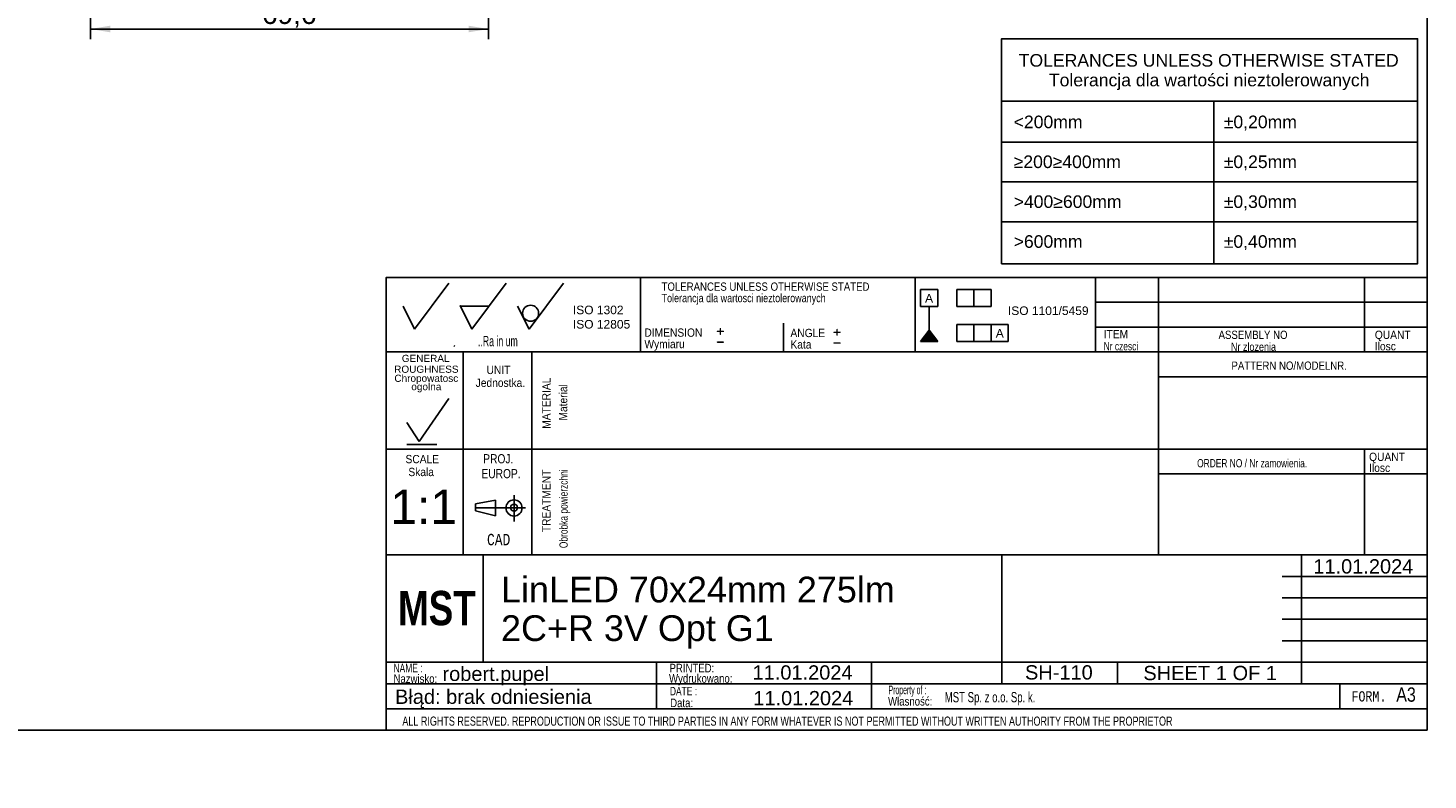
# Model space of a CAD drawing. Header units: millimetres. Extents: x 16 to 406, y 5 to 285.
# Tile 2 of 7: x 161 to 406, y 5 to 136. Entities that reach past the tile are written whole.
import ezdxf
from ezdxf.entities.mleader import LeaderData, LeaderLine
from ezdxf.enums import TextEntityAlignment as Align
from ezdxf.lldxf.tags import DXFTag
from ezdxf.math import Vec2, Vec3

# ---------------------------------------------------------------- set-up
doc = ezdxf.new("R2010")
doc.units = ezdxf.units.MM
doc.layers.add('10', color=7, linetype='Continuous')
doc.layers.add('Default', color=7, linetype='Continuous')
doc.styles.add('SEACAD_Arial', font='arial.ttf')
doc.styles.add('SEACAD_Lucida_Console', font='lucon.TTF', dxfattribs={"width": 0.8})
tags = doc.linetypes.add('CENTER2', pattern=[28.575, 19.05, -3.175, 3.175, -3.175]).pattern_tags.tags
tags[10:11] = [DXFTag(74, 4), DXFTag(75, 0), DXFTag(340, '0'), DXFTag(46, 0.0), DXFTag(50, 0.0), DXFTag(44, 0.0), DXFTag(45, 0.0)]
tags[8:9] = [DXFTag(74, 4), DXFTag(75, 0), DXFTag(340, '0'), DXFTag(46, 0.0), DXFTag(50, 0.0), DXFTag(44, 0.0), DXFTag(45, 0.0)]
tags[6:7] = [DXFTag(74, 4), DXFTag(75, 0), DXFTag(340, '0'), DXFTag(46, 0.0), DXFTag(50, 0.0), DXFTag(44, 0.0), DXFTag(45, 0.0)]
tags[4:5] = [DXFTag(74, 4), DXFTag(75, 0), DXFTag(340, '0'), DXFTag(46, 0.0), DXFTag(50, 0.0), DXFTag(44, 0.0), DXFTag(45, 0.0)]
doc.dimstyles.new('ISO', dxfattribs={"dimtxt": 3.5, "dimasz": 3.5, "dimexe": 1.75, "dimexo": 0, "dimgap": 0.875, "dimtad": 1, "dimtxsty": 'SEACAD_Arial', "dimblk1": '_SE_FILLED', "dimblk2": '_SE_FILLED', "dimsah": 1, "dimcen": 1.75, "dimadec": 0, "dimazin": 0, "dimtfac": 0.5, "dimtdec": 3, "dimtmove": 1, "dimatfit": 3, "dimfxl": 1, "dimtolj": 1, "dimarcsym": 0})

# ---------------------------------------------------------------- blocks, each defined once
blk = doc.blocks.new('SE')
at = {"layer": 'Default', "color": 7, "linetype": 'Continuous'}
for p, q in [((331.25, 123.52), (403.96, 123.52)), ((368.33, 123.52), (368.33, 116.38)), ((331.25, 116.38), (403.96, 116.38)), ((368.33, 116.38), (368.33, 109.41)), ((331.25, 109.41), (403.96, 109.41)), ((368.33, 109.41), (368.33, 102.44)), ((331.25, 102.44), (403.96, 102.44)), ((368.33, 102.44), (368.33, 95.12))]:
    blk.add_line(p, q, dxfattribs=at)
blk.add_lwpolyline([(331.25, 95.12), (331.25, 134.46), (403.96, 134.46), (403.96, 95.12), (331.25, 95.12)], dxfattribs=at)
at = {"layer": 'Default', "color": 7, "linetype": 'Continuous', "style": 'SEACAD_Arial'}
for s, p in [('TOLERANCES UNLESS OTHERWISE STATED', (334.25, 131.77)), ('Tolerancja dla wartości nieztolerowanych', (339.53, 128.33)), ('<200mm', (333.37, 121.01)), ('±0,20mm', (370.09, 121.01)), ('≥200≥400mm', (333.37, 114.04)), ('±0,25mm', (370.09, 114.04)), ('>400≥600mm', (333.37, 107.07)), ('±0,30mm', (370.09, 107.07)), ('>600mm', (333.37, 100.1)), ('±0,40mm', (370.09, 100.1))]:
    blk.add_text(s, height=2.2, dxfattribs=at).set_placement(p, align=Align.TOP_LEFT)
blk = doc.blocks.new('DMBLK184')
at = {"layer": 'Default', "linetype": 'Continuous'}
for points in [[(175.48, 135.57), (175.48, 136.73), (171.98, 136.15)], [(238.08, 135.57), (241.58, 136.15), (238.08, 136.73)]]:
    blk.add_hatch(color=7, dxfattribs=at).paths.add_polyline_path(points)
at = {"layer": 'Default', "color": 7, "linetype": 'Continuous'}
for p, q in [((171.98, 167.96), (171.98, 134.4)), ((241.58, 167.96), (241.58, 134.4)), ((171.98, 136.15), (241.58, 136.15))]:
    blk.add_line(p, q, dxfattribs=at)
at = {"layer": 'Default', "color": 7, "linetype": 'Continuous', "style": 'SEACAD_Arial'}
blk.add_text('69,6', height=3.5, dxfattribs=at).set_placement((201.99, 140.53), align=Align.TOP_LEFT)
blk = doc.blocks.new('_SE_FILLED')
at = {"color": 0}
blk.add_line((0, 0), (-1, 0), dxfattribs=at)
blk.add_solid([(0, 0), (-1, -0.1665), (-1, 0.1665), (0, 0)], dxfattribs=at)
blk = doc.blocks.new('SEANNOT_GROUP5')
at = {"layer": 'Default', "color": 7, "linetype": 'Continuous', "style": 'SEACAD_Arial'}
for s, p in [('LinLED 70x24mm 275lm', (243.76, 40.41)), ('2C+R 3V Opt G1', (243.76, 33.66))]:
    blk.add_text(s, height=4.5, dxfattribs=at).set_placement(p, align=Align.TOP_LEFT)
blk = doc.blocks.new('SEANNOT_GROUP6')
at = {"layer": 'Default', "color": 7, "linetype": 'Continuous', "style": 'SEACAD_Arial'}
blk.add_text('robert.pupel', height=2.5, dxfattribs=at).set_placement((233.53, 24.68), align=Align.TOP_LEFT)
blk = doc.blocks.new('SEANNOT_GROUP7')
at = {"layer": 'Default', "color": 7, "linetype": 'Continuous', "style": 'SEACAD_Arial'}
blk.add_text('SH-110', height=2.5, dxfattribs=at).set_placement((335.35, 24.93), align=Align.TOP_LEFT)
blk = doc.blocks.new('SEANNOT_GROUP8')
at = {"layer": 'Default', "color": 7, "linetype": 'Continuous', "style": 'SEACAD_Arial'}
blk.add_text('11.01.2024', height=2.5, dxfattribs=at).set_placement((287.86, 20.42), align=Align.TOP_LEFT)
blk = doc.blocks.new('SEANNOT_GROUP9')
at = {"layer": 'Default', "color": 7, "linetype": 'Continuous', "style": 'SEACAD_Arial'}
blk.add_text('1:1', height=6, dxfattribs=at).set_placement((224.43, 55.64), align=Align.TOP_LEFT)
blk = doc.blocks.new('_Dot')
at = {"color": 0, "linetype": 'ByBlock', "lineweight": -2}
blk.add_line((-0.5, 0), (-1, 0), dxfattribs=at)
at = {"color": 0, "linetype": 'ByBlock', "const_width": 0.5}
blk.add_lwpolyline([(-0.25, 0, 1), (0.25, 0, 1)], format="xyb", close=True, dxfattribs=at)
blk = doc.blocks.new('SEANNOT_GROUP11')
at = {"layer": 'Default', "color": 7, "linetype": 'Continuous', "style": 'SEACAD_Arial'}
blk.add_text('11.01.2024', height=2.5, dxfattribs=at).set_placement((287.73, 24.91), align=Align.TOP_LEFT)
blk = doc.blocks.new('SEANNOT_GROUP12')
at = {"layer": 'Default', "color": 7, "linetype": 'Continuous', "style": 'SEACAD_Arial'}
for s, p in [('SHEET ', (356.04, 24.82)), ('1', (368.7, 24.82)), (' OF ', (370.66, 24.82)), ('1', (377.45, 24.82))]:
    blk.add_text(s, height=2.5, dxfattribs=at).set_placement(p, align=Align.TOP_LEFT)
blk = doc.blocks.new('SEANNOT_GROUP13')
at = {"layer": 'Default', "color": 7, "linetype": 'Continuous', "style": 'SEACAD_Arial'}
blk.add_text('11.01.2024', height=2.5, dxfattribs=at).set_placement((385.75, 43.46), align=Align.TOP_LEFT)

msp = doc.modelspace()

# ---------------------------------------------------------------- hatches: boundary and pattern name
at = {"layer": 'Default', "linetype": 'Continuous'}
msp.add_hatch(color=7, dxfattribs=at).paths.add_polyline_path([(318.589, 83.506), (317.089, 81.521), (320.089, 81.521)])

# ---------------------------------------------------------------- linework, layer by layer
at = {"layer": '10', "color": 7, "linetype": 'Continuous'}
for p, q in [((228.666, 83.702), (234.666, 91.702)), ((238.666, 83.702), (244.666, 91.702)), ((248.666, 83.702), (254.666, 91.702)), ((268.166, 92.702), (268.166, 79.702)), ((316.166, 92.702), (316.166, 79.702)), ((347.666, 92.702), (347.666, 79.702)), ((358.666, 92.702), (358.666, 44.202)), ((394.666, 92.702), (394.666, 79.702)), ((405.666, 88.369), (347.666, 88.369)), ((226.666, 87.702), (228.666, 83.702)), ((236.666, 87.702), (241.666, 87.702)), ((236.666, 87.702), (238.666, 83.702)), ((246.666, 87.702), (248.666, 83.702)), ((293.166, 84.702), (293.166, 79.702)), ((405.666, 84.036), (347.666, 84.036)), ((235.541, 80.629), (235.717, 80.835)), ((405.666, 79.702), (223.666, 79.702)), ((237.166, 79.702), (237.166, 44.202)), ((237.166, 79.702), (237.166, 45.702)), ((249.166, 79.702), (249.166, 44.202)), ((405.666, 75.369), (358.666, 75.369)), ((229.469, 64.067), (234.668, 71.572)), ((227.327, 67.349), (229.469, 64.067)), ((405.666, 62.702), (223.666, 62.702)), ((227.327, 63.528), (232.526, 63.528)), ((394.666, 62.702), (394.666, 44.202)), ((405.666, 58.369), (358.666, 58.369)), ((246.041, 54.678), (246.041, 50.07)), ((246.041, 54.678), (246.041, 50.07)), ((239.312, 53.117), (242.798, 53.809)), ((239.312, 51.925), (239.312, 53.117)), ((242.798, 51.041), (239.312, 51.925)), ((242.798, 53.809), (242.798, 51.041)), ((331.291, 44.202), (223.666, 44.202)), ((331.166, 44.202), (223.666, 44.202)), ((240.666, 25.452), (240.666, 44.202)), ((380.291, 44.202), (405.791, 44.202)), ((383.666, 21.702), (383.666, 44.202)), ((380.291, 40.452), (405.791, 40.452)), ((380.291, 36.702), (405.791, 36.702)), ((380.291, 32.952), (405.791, 32.952)), ((380.291, 29.202), (405.791, 29.202)), ((223.666, 25.452), (405.791, 25.452)), ((270.926, 25.414), (270.926, 17.289)), ((308.524, 25.452), (308.524, 17.327)), ((351.541, 25.452), (351.541, 21.702)), ((223.666, 21.702), (380.291, 21.702)), ((390.354, 21.702), (390.354, 17.327)), ((223.666, 17.327), (405.666, 17.327))]:
    msp.add_line(p, q, dxfattribs=at)
at = {"layer": '10', "color": 7, "linetype": 'CENTER2'}
msp.add_line((239.312, 52.425), (248.028, 52.425), dxfattribs=at)
at = {"layer": '10', "color": 7, "linetype": 'Continuous'}
for points in [[(405.666, 13.577), (405.666, 284.577), (15.666, 284.577), (15.666, 13.577), (405.666, 13.577)], [(405.666, 13.577), (405.666, 92.702), (223.666, 92.702), (223.666, 13.577), (405.666, 13.577)], [(331.291, 44.202), (331.291, 21.702), (405.666, 21.702), (405.666, 44.202), (331.291, 44.202)]]:
    msp.add_lwpolyline(points, dxfattribs=at)
for centre, radius in [((248.939, 86.457), 1.402), ((246.041, 52.425), 1.415), ((246.041, 52.484), 0.607)]:
    msp.add_circle(centre, radius, dxfattribs=at)
msp.add_point((236.666, 87.702), dxfattribs=at)
at = {"layer": 'Default', "color": 7, "linetype": 'Continuous'}
for p, q in [((317.089, 87.611), (317.089, 90.611)), ((317.089, 90.611), (320.089, 90.611)), ((320.089, 90.611), (320.089, 87.611)), ((323.424, 87.611), (323.424, 90.611)), ((323.424, 90.611), (329.424, 90.611)), ((326.424, 90.611), (326.424, 87.611)), ((329.424, 90.611), (329.424, 87.611)), ((320.089, 87.611), (317.089, 87.611)), ((318.589, 83.506), (318.589, 87.611)), ((329.424, 87.611), (323.424, 87.611)), ((317.089, 81.521), (318.589, 83.506)), ((318.589, 83.506), (320.089, 81.521)), ((323.424, 81.521), (323.424, 84.521)), ((323.424, 84.521), (332.424, 84.521)), ((326.424, 84.521), (326.424, 81.521)), ((329.424, 81.521), (329.424, 84.521)), ((332.424, 84.521), (332.424, 81.521)), ((320.089, 81.521), (317.089, 81.521)), ((332.424, 81.521), (323.424, 81.521))]:
    msp.add_line(p, q, dxfattribs=at)

# ---------------------------------------------------------------- block references
at = {"layer": 'Default'}
for name in ['SE', 'SEANNOT_GROUP9', 'SEANNOT_GROUP13', 'SEANNOT_GROUP5', 'SEANNOT_GROUP6', 'SEANNOT_GROUP11', 'SEANNOT_GROUP7', 'SEANNOT_GROUP12', 'SEANNOT_GROUP8']:
    msp.add_blockref(name, (0, 0), dxfattribs=at)

# ---------------------------------------------------------------- texts
at = {"layer": '10', "attachment_point": 1}
for s, insert, char_height, width, style in [('{\\farial rounded mt|b0||i0||c0|p34;\\C7;\\H1.45000002;\\W0.83002;TOLERANCES UNLESS OTHERWISE STATED}', (271.823, 91.84), 1.45, 38.61414, 'SEACAD_Arial'), ('{\\farial rounded mt|b0||i0||c0|p34;\\C7;\\H1.45000002;\\W0.77704;Tolerancja dla wartosci nieztolerowanych}', (271.823, 89.84), 1.45, 36.02936, 'SEACAD_Arial'), ('{\\farial rounded mt|b0||i0||c0|p34;\\C7;\\H1.45000002;\\W0.883;DIMENSION}', (268.823, 83.801), 1.45, 10.15001, 'SEACAD_Arial'), ('{\\farial rounded mt|b0||i0||c0|p34;\\C7;\\H1.45000002;\\W0.883;ANGLE}', (294.351, 83.737), 1.45, 6.05218, 'SEACAD_Arial'), ('{\\farial rounded mt|b0||i0||c0|p34;\\C7;\\H1.45000002;\\W0.883;ITEM}', (349.106, 83.545), 1.45, 4.25544, 'SEACAD_Arial'), ('{\\farial rounded mt|b0||i0||c0|p34;\\C7;\\H1.45000002;\\W0.83002;ASSEMBLY NO}', (369.185, 83.418), 1.45, 12.82936, 'SEACAD_Arial'), ('{\\farial rounded mt|b0||i0||c0|p34;\\C7;\\H1.45000002;\\W0.883;QUANT}', (396.497, 83.418), 1.45, 6.24131, 'SEACAD_Arial'), ('{\\farial rounded mt|b0||i0||c0|p34;\\C7;\\H1.8;\\W0.608;..Ra in um}', (239.73, 82.502), 1.8, 8.92175, 'SEACAD_Arial'), ('{\\farial rounded mt|b0||i0||c0|p34;\\C7;\\H1.45000002;\\W0.883;Wymiaru}', (268.823, 81.801), 1.45, 8.67569, 'SEACAD_Arial'), ('{\\farial rounded mt|b0||i0||c0|p34;\\C7;\\H1.45000002;\\W0.883;Kata}', (294.351, 81.737), 1.45, 5.07501, 'SEACAD_Arial'), ('{\\farial rounded mt|b0||i0||c0|p34;\\C7;\\H1.45000002;\\W0.72406;Nr czesci }', (349.106, 81.418), 1.45, 7.78588, 'SEACAD_Arial'), ('{\\farial rounded mt|b0||i0||c0|p34;\\C7;\\H1.45000002;\\W0.77704;Nr zlozenia}', (371.349, 81.319), 1.45, 9.50428, 'SEACAD_Arial'), ('{\\farial rounded mt|b0||i0||c0|p34;\\C7;\\H1.45000002;\\W0.883;Ilosc}', (396.497, 81.418), 1.45, 6.93479, 'SEACAD_Arial'), ('{\\farial rounded mt|b0||i0||c0|p34;\\C7;\\H1.45000002;\\W0.883;UNIT}', (241.233, 77.275), 1.45, 4.16088, 'SEACAD_Arial'), ('{\\farial rounded mt|b0||i0||c0|p34;\\C7;\\H1.45000002;\\W0.83002;PATTERN NO/MODELNR.}', (371.438, 78.024), 1.45, 21.43479, 'SEACAD_Arial'), ('{\\farial rounded mt|b0||i0||c0|p34;\\C7;\\H1.45000002;\\W0.883;Jednostka.}', (239.329, 75.036), 1.45, 8.72628, 'SEACAD_Arial'), ('{\\farial rounded mt|b0||i0||c0|p34;\\C7;\\H1.45000002;\\W0.883;SCALE}', (227.067, 61.69), 1.45, 5.86305, 'SEACAD_Arial'), ('{\\farial rounded mt|b0||i0||c0|p34;\\C7;\\H1.60000002;\\W0.8;PROJ.}', (240.654, 61.826), 1.6, 5.11305, 'SEACAD_Arial'), ('{\\farial rounded mt|b0||i0||c0|p34;\\C7;\\H1.45000002;\\W0.883;QUANT}', (395.497, 62.085), 1.45, 6.24131, 'SEACAD_Arial'), ('{\\farial rounded mt|b0||i0||c0|p34;\\C7;\\H1.45000002;\\W0.883;Skala}', (227.568, 59.436), 1.45, 5.77723, 'SEACAD_Arial'), ('{\\farial rounded mt|b0||i0||c0|p34;\\C7;\\H1.60000002;\\W0.8;EUROP.}', (240.336, 59.22), 1.6, 6.64349, 'SEACAD_Arial'), ('{\\farial rounded mt|b0||i0||c0|p34;\\C7;\\H1.45000002;\\W0.72406;ORDER NO / Nr zamowienia.}', (365.438, 60.97), 1.45, 25.03089, 'SEACAD_Arial'), ('{\\farial rounded mt|b0||i0||c0|p34;\\C7;\\H1.45000002;\\W0.883;Ilosc}', (395.497, 60.165), 1.45, 6.93479, 'SEACAD_Arial'), ('{\\fLucida Console|b0||i0||c0|p34;\\C7;\\H1.99999998;\\W0.8;CAD}', (241.316, 47.895), 2, 4.53334, 'SEACAD_Lucida_Console'), ('{\\farial rounded mt|b0||i0||c0|p34;\\C7;\\H1.5;\\W0.704;NAME :}', (224.968, 25.176), 1.5, 5.5761, 'SEACAD_Arial'), ('{\\farial rounded mt|b0||i0||c0|p34;\\C7;\\H1.5;\\W0.8;PRINTED:}', (273.216, 25.176), 1.5, 8.9879, 'SEACAD_Arial'), ('{\\farial rounded mt|b0||i0||c0|p34;\\C7;\\H1.5;\\W0.8;Nazwisko:}', (224.968, 23.329), 1.5, 7.67838, 'SEACAD_Arial'), ('{\\farial rounded mt|b0||i0||c0|p34;\\C7;\\H1.5;\\W0.8;Wydrukowano:}', (273.128, 23.366), 1.5, 11.43865, 'SEACAD_Arial'), ('{\\farial rounded mt|b0||i0||c0|p34;\\C7;\\H1.5;\\W0.704;DATE :}', (273.282, 21.148), 1.5, 5.2174, 'SEACAD_Arial'), ('{\\farial rounded mt|b0||i0||c0|p34;\\C7;\\H1.5;\\W0.8;Własność:}', (311.414, 19.374), 1.5, 10.89131, 'SEACAD_Arial'), ('{\\farial rounded mt|b0||i0||c0|p34;\\C7;\\H1.5;\\W0.46208;Property of :}', (311.497, 21.358), 1.5, 8.86958, 'SEACAD_Arial'), ('{\\farial rounded mt|b0||i0||c0|p34;\\C7;\\H1.8;\\W0.667;MST Sp. z o.o. Sp. k.}', (321.317, 20.244), 1.8, 58.30436, 'SEACAD_Arial'), ('{\\fLucida Console|b0||i0||c0|p34;\\C7;\\H1.8;\\W0.8;FORM.}', (392.416, 20.377), 1.8, 6.80001, 'SEACAD_Lucida_Console'), ('{\\farial rounded mt|b0||i0||c0|p34;\\C7;\\H2.50000002;\\W0.8;A3}', (400.244, 21.047), 2.5, 3.31523, 'SEACAD_Arial'), ('{\\farial rounded mt|b0||i0||c0|p34;\\C7;\\H1.5;\\W0.8;Data:}', (273.325, 19.098), 1.5, 6.19566, 'SEACAD_Arial'), ('{\\farial rounded mt|b0||i0||c0|p34;\\C7;\\H1.60000002;\\W0.704;ALL RIGHTS RESERVED. REPRODUCTION OR ISSUE TO THIRD PARTIES IN ANY FORM WHATEVER IS NOT PERMITTED WITHOUT WRITTEN AUTHORITY FROM THE PROPRIETOR}', (226.514, 15.955), 1.6, 148.00001, 'SEACAD_Arial')]:
    msp.add_mtext(s, dxfattribs=dict(at, insert=insert, char_height=char_height, width=width, style=style))
at = {"layer": '10', "char_height": 1.25, "attachment_point": 1}
for s, insert, width in [('{\\fArial|b0||i0||c0|p34;\\C7;\\H1.2499998;\\W1.;GENERAL}', (226.419, 79.196), 8.3424), ('{\\fArial|b0||i0||c0|p34;\\C7;\\H1.2499998;\\W1.;ROUGHNESS}', (225.084, 77.302), 11.22283)]:
    msp.add_mtext(s, dxfattribs=dict(at, insert=insert, width=width))
at = {"layer": '10', "insert": (230.703, 74.174), "char_height": 1.25, "width": 11.65265, "attachment_point": 5, "line_spacing_factor": 0.7}
msp.add_mtext('{\\fArial|b0||i0||c0|p34;\\C7;\\H1.24999998;\\W1.;Chropowatosc\\P}{\\fArial|b0||i0||c0|p34;\\C7;\\H1.24999998;\\W1.;ogolna}', dxfattribs=at)
at = {"layer": '10', "char_height": 1.45, "attachment_point": 1, "rotation": 89.99999, "style": 'SEACAD_Arial'}
for s, insert, width in [('{\\farial rounded mt|b0||i0||c0|p34;\\C7;\\H1.45000002;\\W0.883;MATERIAL}', (250.968, 66.261), 8.92066), ('{\\farial rounded mt|b0||i0||c0|p34;\\C7;\\H1.45000002;\\W0.883;Material}', (253.888, 67.703), 7.15315), ('{\\farial rounded mt|b0||i0||c0|p34;\\C7;\\H1.45000002;\\W0.72406;Obrobka powierzchni}', (253.968, 45.395), 17.04755), ('{\\farial rounded mt|b0||i0||c0|p34;\\C7;\\H1.45000002;\\W0.883;TREATMENT}', (250.968, 48.199), 10.87501)]:
    msp.add_mtext(s, dxfattribs=dict(at, insert=insert, width=width))
at = {"layer": 'Default'}
for s, insert, char_height, width, attachment_point in [('{\\fArial CE|b0||i0||c0|p34;\\C7;\\H1.5;\\W1.;A}', (318.583, 89.835), 1.5, 1.40218, 2), ('{\\fArial|b0||i0||c0|p34;\\C7;\\H1.5;\\W1.;ISO 1302 \\P}{\\fArial|b0||i0||c0|p34;\\C7;\\H1.5;\\W1.;ISO 12805}', (256.327, 87.785), 1.5, 10.48633, 1), ('{\\fArial|b0||i0||c0|p34;\\C7;\\H1.5;\\W1.;ISO 1101/5459}', (339.414, 87.653), 1.5, 14.66134, 2), ('{\\fSolid Edge ISO|b0||i0||c0|p34;\\C7;\\H2.5;\\W1.;+\\P}', (281.293, 84.797), 2.5, 1.88245, 1), ('{\\fSolid Edge ISO|b0||i0||c0|p34;\\C7;\\H2.5;\\W1.;+\\P}', (301.686, 84.64), 2.5, 1.88245, 1), ('{\\fArial CE|b0||i0||c0|p34;\\C7;\\H1.5;\\W1.;A}', (330.939, 83.709), 1.5, 1.40218, 2), ('{\\fSolid Edge ISO|b0||i0||c0|p34;\\C7;\\H2.5;\\W1.;-\\P}', (281.293, 82.914), 2.5, 1.88245, 1), ('{\\fSolid Edge ISO|b0||i0||c0|p34;\\C7;\\H2.5;\\W1.;-\\P}', (301.686, 82.758), 2.5, 1.88245, 1)]:
    msp.add_mtext(s, dxfattribs=dict(at, insert=insert, char_height=char_height, width=width, attachment_point=attachment_point))

# ---------------------------------------------------------------- dimensions: what is measured, and where the dimension line sits
at = {"layer": 'Default', "color": 7, "linetype": 'Continuous'}
dim = msp.add_linear_dim(base=(171.983, 136.151), p1=(171.983, 178.959), p2=(241.583, 178.959), angle=0, text='\\A1;<>', dimstyle='ISO', override={"dimtmove": 0, "dimtolj": 0}, dxfattribs=at)
dim.commit()
dim.dimension.update_dxf_attribs({"geometry": 'DMBLK184', "text_midpoint": (206.783, 136.151), "dimtype": 161})

# ---------------------------------------------------------------- leaders
ml = msp.add_multileader_mtext('Standard', dxfattribs=at)
ml.set_content('{\\pxsm0.9;\\fImpact|b0||i0||c0|p34;\\W1.;MST\\P}', color=256)
ml.set_leader_properties()
ml.set_arrow_properties(name='DOT')
ml.build(insert=Vec2(0, 0))
ml.multileader.update_dxf_attribs({"leader_type": 0, "dogleg_length": 0, "arrow_head_size": 6})
ctx = ml.context
ctx.base_point, ctx.char_height, ctx.arrow_head_size = Vec3(223.758, 34.856), 6, 6
ctx.mtext.insert = Vec3(225.758, 37.919)
ml = msp.add_multileader_mtext('Standard', dxfattribs=at)
ml.set_content('{\\pxsm0.9;\\fArial|b0||i0||c0|p34;\\W1.; Błąd: brak odniesienia\\P}', color=256)
ml.set_leader_properties()
ml.set_arrow_properties(name='DOT')
ml.build(insert=Vec2(0, 0))
ml.multileader.update_dxf_attribs({"leader_type": 0, "dogleg_length": 0, "arrow_head_size": 2.5})
ctx = ml.context
ctx.base_point, ctx.char_height, ctx.arrow_head_size = Vec3(222.27, 19.052), 2.5, 2.5
ctx.mtext.insert = Vec3(224.27, 20.668)

doc.saveas('drawing.dxf')
